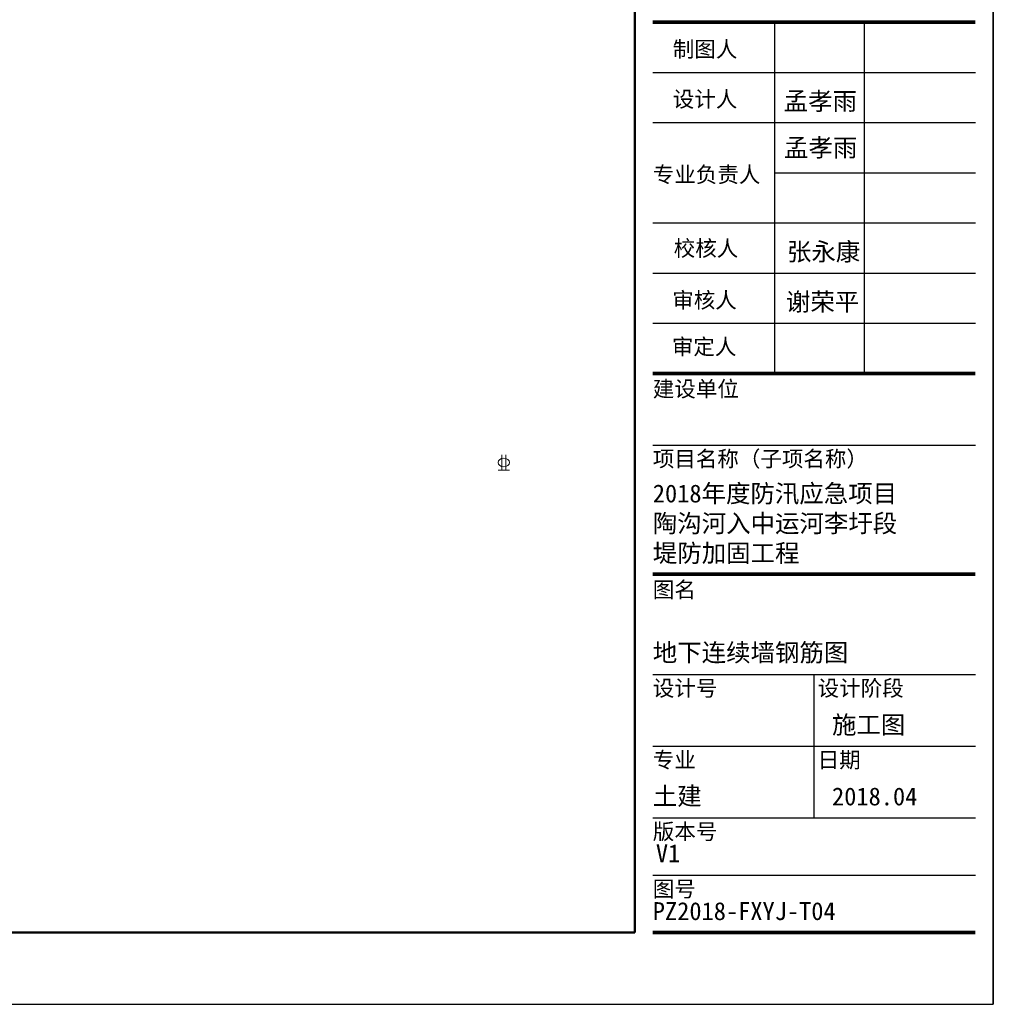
# Model space of a CAD drawing. Header units: millimetres. Extents: x -347 to 6927, y -2179 to 791.
# Tile 5 of 14: x 2495 to 3853, y -2179 to -806. Entities that reach past the tile are written whole.
import ezdxf
from ezdxf.enums import TextEntityAlignment as Align

# ---------------------------------------------------------------- set-up
doc = ezdxf.new("R2010")
doc.units = ezdxf.units.MM
doc.header["$MEASUREMENT"] = 0
doc.layers.add('TK-PUBLIC', color=7, linetype='Continuous')
doc.layers.add('钢筋', color=12, linetype='Continuous', lineweight=30)
doc.styles.add('新标识1', font='simhei_0.ttf')
doc.styles.add('新标识3', font='NSimSun.ttf')

msp = doc.modelspace()

# ---------------------------------------------------------------- linework, layer by layer
for p, q in [((3547.77, -809.17), (3547.77, -1299.17)), ((3672.77, -809.17), (3672.77, -1299.17))]:
    msp.add_line(p, q)
at = {"layer": 'TK-PUBLIC', "color": 3}
for p, q in [((3852.77, -2179.17), (3852.77, 790.83)), ((3852.77, 790.83), (3852.77, -2179.17)), ((-347.23, -2179.17), (3852.77, -2179.17))]:
    msp.add_line(p, q, dxfattribs=at)
at = {"layer": 'TK-PUBLIC', "color": 5, "lineweight": 50}
for p, q in [((3352.77, -2079.17), (3352.77, 690.83)), ((-97.23, -2079.17), (3352.77, -2079.17))]:
    msp.add_line(p, q, dxfattribs=at)
at = {"layer": 'TK-PUBLIC'}
for p, q in [((3377.77, -879.17), (3827.77, -879.17)), ((3377.77, -949.17), (3827.77, -949.17)), ((3547.77, -1019.17), (3827.77, -1019.17)), ((3377.77, -1089.17), (3827.77, -1089.17)), ((3377.77, -1159.17), (3827.77, -1159.17)), ((3377.77, -1229.17), (3827.77, -1229.17)), ((3377.77, -1399.17), (3827.77, -1399.17)), ((3377.77, -1719.17), (3827.77, -1719.17)), ((3602.77, -1919.17), (3602.77, -1719.17)), ((3377.77, -1819.17), (3827.77, -1819.17)), ((3377.77, -1919.17), (3827.77, -1919.17)), ((3377.77, -1999.17), (3827.77, -1999.17))]:
    msp.add_line(p, q, dxfattribs=at)
at = {"layer": 'TK-PUBLIC', "const_width": 5}
for points in [[(3377.77, -809.17), (3827.77, -809.17)], [(3377.77, -1299.17), (3827.77, -1299.17)], [(3377.77, -1579.17), (3827.77, -1579.17)], [(3377.77, -2079.17), (3827.77, -2079.17)]]:
    msp.add_lwpolyline(points, dxfattribs=at)
at = {"layer": '钢筋', "color": 3, "lineweight": 9}
for p, q in [((3167.23, -1412.81), (3167.23, -1433.81)), ((3172.55, -1412.81), (3172.55, -1433.81)), ((3161.93, -1433.81), (3177.85, -1433.81))]:
    msp.add_line(p, q, dxfattribs=at)
msp.add_ellipse((3169.89, -1423.31), major_axis=(-7.96, 0), ratio=0.7790196, dxfattribs=at)

# ---------------------------------------------------------------- texts
at = {"layer": 'TK-PUBLIC', "style": '新标识1'}
for s, p in [('制图人', (3405.68, -857.78)), ('设计人', (3405.68, -927.44)), ('专业负责人', (3377.77, -1032.65)), ('校核人', (3406.99, -1135.52)), ('审核人', (3404.95, -1207.75)), ('审定人', (3404.31, -1272.78)), ('建设单位', (3377.77, -1331.67)), ('项目名称（子项名称）', (3377.77, -1429.17)), ('图名', (3377.77, -1611.67)), ('设计号', (3377.77, -1749.17)), ('设计阶段', (3607.77, -1749.17)), ('专业', (3377.77, -1849.17)), ('日期', (3607.77, -1849.17)), ('版本号', (3377.77, -1949.17)), ('图号', (3377.77, -2029.17))]:
    msp.add_text(s, height=22, dxfattribs=at).set_placement(p)
at = {"layer": 'TK-PUBLIC', "color": 111, "style": '新标识3'}
for s, p in [('孟孝雨', (3560.37, -939.17)), ('孟孝雨', (3560.87, -1004.17)), ('张永康', (3564.97, -1149.17)), ('谢荣平', (3563.57, -1219.17)), ('2018年度防汛应急项目', (3377.77, -1486.53)), ('陶沟河入中运河李圩段', (3377.77, -1528.27)), ('堤防加固工程', (3377.77, -1569.67)), ('地下连续墙钢筋图 ', (3377.77, -1708.47)), ('施工图', (3627.77, -1809.17)), ('土建', (3377.77, -1908.67)), ('2018.04', (3627.77, -1909.17)), ('V1', (3382.07, -1988.47)), ('PZ2018-FXYJ-T04', (3377.77, -2069.17))]:
    msp.add_text(s, height=25, dxfattribs=at).set_placement(p, align=Align.BOTTOM_LEFT)

doc.saveas('drawing.dxf')
